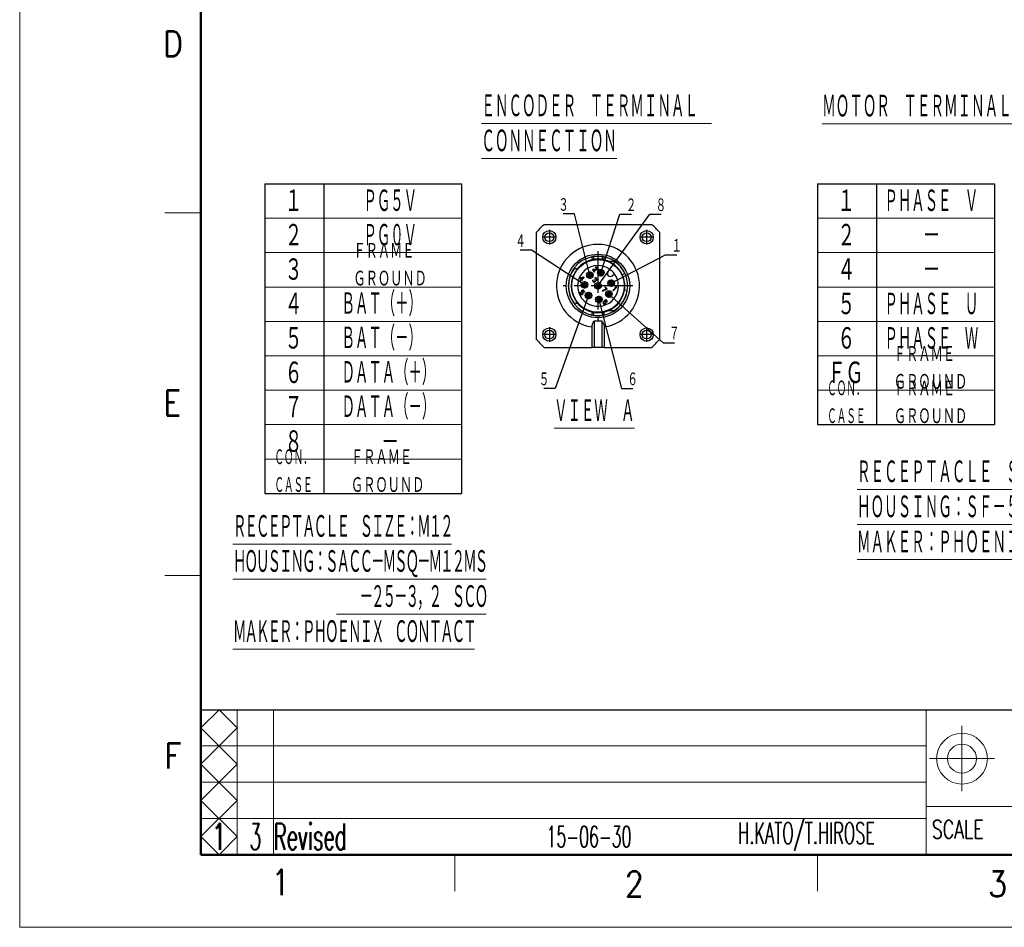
# Model space of a CAD drawing. Header units: millimetres. Extents: x 0 to 1076, y 0 to 742.
# Tile 1 of 130: x 0 to 339, y 0 to 313. Entities that reach past the tile are written whole.
import ezdxf

# ---------------------------------------------------------------- set-up
doc = ezdxf.new("R2010")
doc.units = ezdxf.units.MM
doc.header["$LTSCALE"] = 0.454724
doc.linetypes.add('CENTER', pattern=[50.8, 31.75, -6.35, 6.35, -6.35])
doc.layers.add('NoLayerName_001', color=7, linetype='Continuous')
doc.layers.add('NoLayerName_002', color=7, linetype='Continuous')
doc.styles.get("Standard").update_dxf_attribs({"font": 'txt', "bigfont": 'extfont2'})
doc.dimstyles.get("Standard").update_dxf_attribs({"dimtxt": 2.5, "dimasz": 2.5, "dimexe": 1, "dimexo": 1, "dimtad": 1, "dimdec": 3, "dimzin": 0, "dimdsep": 46, "dimtxsty": 'Standard', "dimcen": 2.5, "dimadec": 3, "dimazin": 0, "dimtfac": 0.75, "dimtdec": 3, "dimtmove": 0, "dimatfit": 3, "dimfxl": 1, "dimarcsym": 0})

# ---------------------------------------------------------------- blocks, each defined once
blk = doc.blocks.new('JZB_0008')
at = {"layer": 'NoLayerName_001', "color": 7, "linetype": 'Continuous', "lineweight": 25}
for p, q in [((2.67, 42.36), (39.69, 42.36)), ((0, 2.67), (0, 39.69)), ((42.36, 39.69), (42.36, 2.67)), ((20.32, 27.67), (20.2, 27.59)), ((20.2, 27.59), (20.3, 27.49)), ((20.3, 27.49), (20.42, 27.53)), ((20.51, 27.69), (20.32, 27.67)), ((20.42, 27.53), (20.53, 27.52)), ((20.64, 27.67), (20.51, 27.69)), ((20.53, 27.52), (20.65, 27.44)), ((20.8, 27.55), (20.64, 27.67)), ((20.65, 27.44), (20.73, 27.36)), ((20.73, 27.36), (20.81, 27.24)), ((20.88, 27.47), (20.8, 27.55)), ((20.81, 27.24), (20.82, 27.13)), ((20.98, 27.33), (20.88, 27.47)), ((21, 27.19), (20.98, 27.33)), ((20.98, 27.01), (21, 27.19)), ((26.8, 29.65), (24.86, 29.65)), ((14.1, 27.11), (12.92, 27.11)), ((15.1, 23.97), (14.95, 23.81)), ((14.95, 23.81), (15.42, 23.34)), ((16.26, 24.18), (15.1, 23.97)), ((15.24, 23.83), (16.06, 23.98)), ((15.57, 23.49), (15.24, 23.83)), ((16.06, 23.98), (15.57, 23.49)), ((15.69, 23.38), (16.38, 24.06)), ((16.38, 24.06), (16.26, 24.18)), ((19.39, 26.82), (19.26, 26.69)), ((19.26, 26.69), (19.98, 25.97)), ((20.59, 26.9), (19.39, 26.82)), ((19.55, 26.66), (20.61, 26.72)), ((20.11, 26.1), (19.55, 26.66)), ((19.98, 25.97), (20.11, 26.1)), ((20.2, 23.96), (20.08, 23.88)), ((20.08, 23.88), (20.18, 23.78)), ((20.18, 23.78), (20.3, 23.81)), ((20.38, 23.98), (20.2, 23.96)), ((20.3, 23.81), (20.41, 23.8)), ((20.51, 23.95), (20.38, 23.98)), ((20.41, 23.8), (20.53, 23.73)), ((20.68, 23.84), (20.51, 23.95)), ((20.73, 26.96), (20.59, 26.9)), ((20.61, 26.72), (20.73, 26.76)), ((20.72, 23.8), (20.68, 23.84)), ((20.83, 23.63), (20.72, 23.8)), ((20.78, 27.01), (20.73, 26.96)), ((20.73, 26.76), (20.85, 26.84)), ((20.82, 27.13), (20.78, 27.01)), ((20.85, 26.84), (20.9, 26.89)), ((20.9, 26.89), (20.98, 27.01)), ((25.38, 26.82), (24.72, 26.15)), ((26.15, 24.72), (26.82, 25.38)), ((29.55, 25.08), (30.39, 25.48)), ((15.42, 23.34), (15.06, 22.98)), ((15.06, 22.98), (15.18, 22.87)), ((15.18, 22.87), (15.54, 23.22)), ((15.54, 23.22), (15.74, 23.03)), ((15.89, 23.18), (15.69, 23.38)), ((15.74, 23.03), (15.89, 23.18)), ((19.37, 23.16), (19.33, 23.05)), ((19.33, 23.05), (19.34, 22.94)), ((19.34, 22.94), (19.37, 22.8)), ((19.42, 23.26), (19.37, 23.16)), ((19.37, 22.8), (19.42, 22.7)), ((19.52, 23.16), (19.42, 23.26)), ((19.42, 22.7), (19.58, 22.54)), ((19.48, 23), (19.49, 23.09)), ((19.49, 22.93), (19.48, 23)), ((19.49, 23.09), (19.52, 23.16)), ((19.57, 22.81), (19.49, 22.93)), ((19.69, 22.69), (19.57, 22.81)), ((19.58, 22.54), (19.68, 22.49)), ((19.68, 22.49), (19.82, 22.46)), ((19.81, 22.62), (19.69, 22.69)), ((19.88, 22.6), (19.81, 22.62)), ((19.82, 22.46), (19.93, 22.45)), ((19.97, 22.61), (19.88, 22.6)), ((19.93, 22.45), (20.04, 22.49)), ((20.04, 22.64), (19.97, 22.61)), ((20.12, 23.32), (20.02, 23.22)), ((20.02, 23.22), (20.1, 23.14)), ((20.14, 22.75), (20.04, 22.64)), ((20.04, 22.49), (20.14, 22.54)), ((20.1, 23.14), (20.19, 23)), ((20.2, 23.24), (20.12, 23.32)), ((20.2, 22.89), (20.14, 22.75)), ((20.14, 22.54), (20.24, 22.65)), ((20.19, 23), (20.2, 22.89)), ((20.37, 23.18), (20.2, 23.24)), ((20.24, 22.65), (20.32, 22.77)), ((20.31, 23.03), (20.47, 23.03)), ((20.36, 22.88), (20.31, 23.03)), ((20.32, 22.77), (20.36, 22.88)), ((20.46, 23.19), (20.37, 23.18)), ((20.61, 23.25), (20.46, 23.19)), ((20.47, 23.03), (20.58, 23.07)), ((20.53, 23.73), (20.61, 23.65)), ((20.58, 23.07), (20.7, 23.15)), ((20.61, 23.65), (20.68, 23.53)), ((20.66, 23.3), (20.61, 23.25)), ((20.69, 23.42), (20.66, 23.3)), ((20.68, 23.53), (20.69, 23.42)), ((20.7, 23.15), (20.76, 23.2)), ((20.76, 23.2), (20.84, 23.32)), ((20.86, 23.5), (20.83, 23.63)), ((20.84, 23.32), (20.86, 23.5)), ((23.64, 20.88), (23.51, 20.75)), ((23.51, 20.75), (24.11, 20.15)), ((24.36, 20.16), (23.64, 20.88)), ((27.33, 20.62), (26.33, 19.62)), ((26.45, 19.5), (27.65, 20.7)), ((27.23, 20.76), (27.03, 20.56)), ((27.03, 20.56), (27.33, 20.62)), ((27.53, 20.82), (27.23, 20.76)), ((27.65, 20.7), (27.53, 20.82)), ((15.07, 18.83), (15.03, 18.67)), ((15.03, 18.67), (15.05, 18.49)), ((15.05, 18.49), (15.13, 18.37)), ((15.14, 18.97), (15.07, 18.83)), ((15.13, 18.37), (15.25, 18.25)), ((15.26, 18.85), (15.14, 18.97)), ((15.19, 18.71), (15.26, 18.85)), ((15.2, 18.6), (15.19, 18.71)), ((15.26, 18.49), (15.2, 18.6)), ((15.25, 18.25), (15.37, 18.17)), ((15.37, 18.38), (15.26, 18.49)), ((16.03, 19.86), (15.37, 19.2)), ((15.37, 19.2), (15.5, 19.06)), ((15.48, 18.32), (15.37, 18.38)), ((15.37, 18.17), (15.55, 18.15)), ((15.59, 18.31), (15.48, 18.32)), ((15.5, 19.06), (15.66, 19.06)), ((15.55, 18.15), (15.71, 18.19)), ((15.59, 19.23), (16, 19.64)), ((15.77, 19.21), (15.59, 19.23)), ((15.71, 18.35), (15.59, 18.31)), ((15.66, 19.06), (15.77, 19)), ((15.8, 18.41), (15.71, 18.35)), ((15.71, 18.19), (15.88, 18.28)), ((15.89, 19.13), (15.77, 19.21)), ((15.77, 19), (15.88, 18.89)), ((15.85, 18.46), (15.8, 18.41)), ((15.91, 18.55), (15.85, 18.46)), ((15.88, 18.89), (15.94, 18.78)), ((15.88, 18.28), (15.98, 18.38)), ((16.01, 19.01), (15.89, 19.13)), ((15.95, 18.67), (15.91, 18.55)), ((15.94, 18.78), (15.95, 18.67)), ((15.98, 18.38), (16.07, 18.55)), ((16, 19.64), (16.58, 19.06)), ((16.09, 18.89), (16.01, 19.01)), ((16.7, 19.19), (16.03, 19.86)), ((16.07, 18.55), (16.11, 18.71)), ((16.11, 18.71), (16.09, 18.89)), ((16.58, 19.06), (16.7, 19.19)), ((24.11, 20.15), (22.64, 19.48)), ((22.64, 19.48), (22.76, 19.36)), ((22.76, 19.36), (24.23, 20.03)), ((24.23, 20.03), (24.36, 20.16)), ((26.33, 19.62), (26.45, 19.5)), ((31.22, 19.59), (30.3, 19.74)), ((12.92, 15.25), (14.1, 15.25)), ((22.94, 15.51), (22.9, 15.35)), ((22.9, 15.35), (22.92, 15.18)), ((22.92, 15.18), (23, 15.05)), ((23.03, 15.68), (22.94, 15.51)), ((23, 15.05), (23.1, 14.95)), ((23.19, 15.88), (23.03, 15.68)), ((23.06, 15.39), (23.1, 15.51)), ((23.07, 15.28), (23.06, 15.39)), ((23.11, 15.2), (23.07, 15.28)), ((23.1, 15.51), (23.15, 15.61)), ((23.1, 14.95), (23.22, 14.88)), ((23.25, 15.06), (23.11, 15.2)), ((23.15, 15.61), (23.23, 15.68)), ((23.37, 16.06), (23.19, 15.88)), ((23.22, 14.88), (23.4, 14.85)), ((23.23, 15.68), (23.33, 15.74)), ((23.33, 15.02), (23.25, 15.06)), ((23.33, 15.74), (23.42, 15.75)), ((23.44, 15.01), (23.33, 15.02)), ((23.56, 16.22), (23.37, 16.06)), ((23.4, 14.85), (23.56, 14.89)), ((23.42, 15.91), (23.47, 15.96)), ((23.64, 15.89), (23.42, 15.91)), ((23.42, 15.75), (23.53, 15.74)), ((23.56, 15.05), (23.44, 15.01)), ((23.47, 15.96), (23.64, 16.09)), ((23.53, 15.74), (23.62, 15.71)), ((23.73, 16.3), (23.56, 16.22)), ((23.65, 15.11), (23.56, 15.05)), ((23.56, 14.89), (23.73, 14.98)), ((23.62, 15.71), (23.75, 15.57)), ((23.64, 16.09), (23.74, 16.15)), ((23.76, 15.81), (23.64, 15.89)), ((23.73, 15.18), (23.65, 15.11)), ((23.89, 16.35), (23.73, 16.3)), ((23.79, 15.28), (23.73, 15.18)), ((23.73, 14.98), (23.86, 15.11)), ((23.74, 16.15), (23.85, 16.18)), ((23.75, 15.57), (23.79, 15.48)), ((23.86, 15.71), (23.76, 15.81)), ((23.79, 15.48), (23.8, 15.37)), ((23.8, 15.37), (23.79, 15.28)), ((23.85, 16.18), (23.96, 16.18)), ((23.94, 15.59), (23.86, 15.71)), ((23.86, 15.11), (23.94, 15.28)), ((24.07, 16.32), (23.89, 16.35)), ((23.96, 15.41), (23.94, 15.59)), ((23.94, 15.28), (23.96, 15.41)), ((23.96, 16.18), (24.05, 16.14)), ((24.05, 16.14), (24.17, 16.02)), ((24.2, 16.25), (24.07, 16.32)), ((24.17, 16.02), (24.2, 15.94)), ((24.21, 15.82), (24.18, 15.71)), ((24.18, 15.71), (24.27, 15.61)), ((24.28, 16.17), (24.2, 16.25)), ((24.2, 15.94), (24.21, 15.82)), ((24.27, 15.61), (24.33, 15.7)), ((24.35, 16.04), (24.28, 16.17)), ((24.33, 15.7), (24.37, 15.87)), ((24.37, 15.87), (24.35, 16.04)), ((19.06, 7.01), (19.06, 0)), ((19.91, 9.16), (19.91, 0)), ((22.45, 9.16), (22.45, 0)), ((23.3, 7.01), (23.3, 0)), ((2.67, 0), (19.06, 0)), ((19.91, 0), (19.06, 0)), ((22.45, 0), (19.91, 0)), ((23.3, 0), (22.45, 0)), ((23.3, 0), (39.69, 0))]:
    blk.add_line(p, q, dxfattribs=at)
for centre, radius in [((4.41, 37.96), 2.29), ((4.41, 37.96), 1.52), ((37.96, 37.96), 2.29), ((37.96, 37.96), 1.52), ((21.18, 21.18), 10.94), ((21.18, 21.18), 9.07), ((18.38, 24.9), 1.14), ((18.38, 24.9), 0.678), ((22.15, 25.74), 1.14), ((22.15, 25.74), 0.678), ((16.53, 21.51), 1.14), ((16.53, 21.51), 0.678), ((21.18, 21.18), 1.14), ((21.18, 21.18), 0.678), ((25.74, 22.15), 1.14), ((25.74, 22.15), 0.678), ((17.89, 17.89), 1.14), ((17.89, 17.89), 0.678), ((21.51, 16.53), 1.14), ((21.51, 16.53), 0.678), ((24.9, 18.38), 1.14), ((24.9, 18.38), 0.678), ((4.41, 4.41), 2.29), ((4.41, 4.41), 1.52), ((37.96, 4.41), 2.29), ((37.96, 4.41), 1.52)]:
    blk.add_circle(centre, radius, dxfattribs=at)
for centre, radius, start, end in [((21.18, 21.18), 28.13, 131.148, 138.852), ((21.18, 21.18), 28.13, 41.148, 48.852), ((21.18, 21.18), 9.23, 102.1695, 140.0438), ((21.18, 21.18), 7.03, 53.3129, 0), ((21.18, 21.18), 9.23, 77.8305, 102.1695), ((21.18, 21.18), 9.23, 66.5534, 77.8305), ((21.18, 21.18), 9.23, 25, 66.5534), ((21.18, 21.18), 10.17, 25, 56.4427), ((21.18, 21.18), 10.17, 144.3147, 215.6853), ((21.18, 21.18), 9.23, 140.0438, 219.9562), ((25.43, 25.43), 1.02, 135, 315), ((21.18, 21.18), 7.03, 36.6871, 53.3129), ((21.18, 21.18), 7.03, 0, 36.6871), ((21.18, 21.18), 9.23, 351, 25), ((21.18, 21.18), 10.17, 303.5573, 351), ((21.18, 21.18), 9.23, 330, 351), ((21.18, 21.18), 9.23, 219.9562, 257.8305), ((21.18, 21.18), 9.23, 293.4466, 330), ((21.18, 21.18), 9.23, 257.8305, 282.1695), ((21.18, 21.18), 9.23, 282.1695, 293.4466), ((21.18, 21.18), 12.08, 263.9629, 276.0371), ((21.18, 21.18), 28.13, 221.148, 228.852), ((21.18, 21.18), 28.13, 311.148, 318.852)]:
    blk.add_arc(centre, radius, start, end, dxfattribs=at)
at = {"layer": 'NoLayerName_001', "color": 2, "linetype": 'Continuous', "lineweight": 25}
for centre, radius, start, end in [((21.18, 21.18), 14.32, 278.5029, 261.4971), ((21.18, 21.18), 10.26, 102.1695, 257.8305), ((20.21, 25.69), 5.64, 94.2115, 102.1679), ((21.18, 12.43), 18.94, 85.7901, 94.1998), ((22.16, 25.72), 5.61, 77.8168, 85.7893), ((21.18, 21.18), 10.26, 282.1695, 77.8305), ((20.2, 16.64), 5.61, 257.8168, 265.7893), ((21.18, 29.94), 18.94, 265.7901, 274.1998), ((22.15, 16.67), 5.64, 274.2115, 282.1679)]:
    blk.add_arc(centre, radius, start, end, dxfattribs=at)
for points, knots in [([(19.02, 31.21), (19.05, 31.07), (19.1, 30.82), (19.16, 30.53), (19.21, 30.34), (19.22, 30.25), (19.23, 30.21)], [0, 0, 0, 0, 0.427992, 0.751265, 0.885999, 1.020733, 1.020733, 1.020733, 1.020733]), ([(19.63, 30.28), (19.65, 30.32), (19.68, 30.4), (19.7, 30.53), (19.73, 30.71), (19.77, 30.97), (19.78, 31.19), (19.79, 31.32)], [0, 0, 0, 0, 0.123745, 0.254974, 0.395157, 0.652193, 1.047871, 1.047871, 1.047871, 1.047871]), ([(22.57, 31.32), (22.58, 31.19), (22.6, 30.97), (22.63, 30.71), (22.66, 30.53), (22.68, 30.39), (22.72, 30.32), (22.73, 30.28)], [0, 0, 0, 0, 0.394644, 0.651537, 0.792693, 0.946253, 1.047483, 1.047483, 1.047483, 1.047483]), ([(23.13, 30.21), (23.14, 30.25), (23.16, 30.34), (23.2, 30.53), (23.26, 30.82), (23.31, 31.07), (23.34, 31.21)], [0, 0, 0, 0, 0.134734, 0.269468, 0.592741, 1.020733, 1.020733, 1.020733, 1.020733]), ([(19.23, 12.15), (19.22, 12.11), (19.21, 12.02), (19.16, 11.83), (19.1, 11.54), (19.05, 11.3), (19.02, 11.16)], [0, 0, 0, 0, 0.134734, 0.269468, 0.592741, 1.020733, 1.020733, 1.020733, 1.020733]), ([(19.79, 11.04), (19.78, 11.18), (19.76, 11.39), (19.73, 11.65), (19.7, 11.84), (19.68, 11.97), (19.64, 12.05), (19.63, 12.08)], [0, 0, 0, 0, 0.394644, 0.651537, 0.792693, 0.95682, 1.047471, 1.047471, 1.047471, 1.047471]), ([(22.73, 12.08), (22.71, 12.04), (22.68, 11.96), (22.65, 11.78), (22.61, 11.55), (22.59, 11.29), (22.57, 11.12), (22.57, 11.04)], [0, 0, 0, 0, 0.123745, 0.254974, 0.538362, 0.822976, 1.047853, 1.047853, 1.047853, 1.047853]), ([(23.34, 11.16), (23.31, 11.3), (23.26, 11.54), (23.2, 11.83), (23.16, 12.02), (23.14, 12.11), (23.13, 12.15)], [0, 0, 0, 0, 0.427992, 0.751265, 0.885999, 1.020733, 1.020733, 1.020733, 1.020733])]:
    blk.add_open_spline(points, degree=3, knots=knots, dxfattribs=at)
at = {"layer": 'NoLayerName_001', "color": 7, "linetype": 'Continuous', "lineweight": 25}
for points, knots in [([(24.86, 12.71), (24.96, 12.71), (25.17, 12.71), (25.49, 12.71), (25.81, 12.71), (26.14, 12.71), (26.47, 12.71), (26.69, 12.71), (26.8, 12.71)], [0, 0, 0, 0, 0.316423, 0.6354, 0.956788, 1.281711, 1.611295, 1.945392, 1.945392, 1.945392, 1.945392]), ([(19.91, 9.16), (19.85, 9.1), (19.73, 8.96), (19.57, 8.74), (19.42, 8.5), (19.3, 8.24), (19.19, 7.95), (19.12, 7.66), (19.07, 7.34), (19.07, 7.13), (19.06, 7.01)], [0, 0, 0, 0, 0.274527, 0.541432, 0.812024, 1.119429, 1.401728, 1.735031, 2.022726, 2.370325, 2.370325, 2.370325, 2.370325]), ([(22.45, 9.16), (22.51, 9.1), (22.64, 8.96), (22.8, 8.74), (22.94, 8.5), (23.07, 8.22), (23.17, 7.94), (23.25, 7.63), (23.29, 7.32), (23.29, 7.11), (23.3, 7.01)], [0, 0, 0, 0, 0.274527, 0.541432, 0.834145, 1.119431, 1.445663, 1.735033, 2.075632, 2.370326, 2.370326, 2.370326, 2.370326])]:
    blk.add_open_spline(points, degree=3, knots=knots, dxfattribs=at)
at = {"layer": 'NoLayerName_002', "color": 2, "linetype": 'CENTER', "lineweight": 25}
for p, q in [((6.92, 37.96), (1.89, 37.96)), ((4.41, 40.47), (4.41, 35.44)), ((40.47, 37.96), (35.44, 37.96)), ((37.96, 40.47), (37.96, 35.44)), ((21.18, 33.21), (21.18, 9.15)), ((19.63, 24.9), (17.12, 24.9)), ((18.38, 26.16), (18.38, 23.64)), ((23.41, 25.74), (20.89, 25.74)), ((22.15, 27), (22.15, 24.48)), ((33.21, 21.18), (9.15, 21.18)), ((17.79, 21.51), (15.27, 21.51)), ((16.53, 22.76), (16.53, 20.25)), ((27, 22.15), (24.48, 22.15)), ((25.74, 23.41), (25.74, 20.89)), ((19.14, 17.89), (16.63, 17.89)), ((17.89, 19.14), (17.89, 16.63)), ((21.51, 17.79), (21.51, 15.27)), ((26.16, 18.38), (23.64, 18.38)), ((24.9, 19.63), (24.9, 17.12)), ((22.76, 16.53), (20.25, 16.53)), ((4.41, 6.92), (4.41, 1.89)), ((37.96, 6.92), (37.96, 1.89)), ((6.92, 4.41), (1.89, 4.41)), ((40.47, 4.41), (35.44, 4.41))]:
    blk.add_line(p, q, dxfattribs=at)
blk = doc.blocks.new('JZB_0005')
at = {"layer": 'NoLayerName_001', "color": 3, "lineweight": 13}
for s, insert, char_height, attachment_point in [('\\A1;\\W0.7500;1', (0.91, 1.82), 3.64, 5), ('\\A1;\\W0.5000;3', (5.91, 1.82), 3.64, 5), ('\\A1;\\W0.5526;Revised', (8.41, 1.82), 3.64, 4), ('\\A1;\\W0.5455;15-06-30', (51.91, 1.82), 2.91, 5), ('\\A1;\\W0.5625;H.KATO/T.HIROSE', (81.91, 1.82), 2.91, 5)]:
    blk.add_mtext(s, dxfattribs=dict(at, insert=insert, char_height=char_height, attachment_point=attachment_point))

msp = doc.modelspace()

# ---------------------------------------------------------------- linework, layer by layer
at = {"layer": 'NoLayerName_001', "color": 7, "linetype": 'Continuous', "lineweight": 13}
for p, q in [((0, 0), (0, 742.5)), ((1050, 0), (0, 0))]:
    msp.add_line(p, q, dxfattribs=at)
at = {"layer": 'NoLayerName_001', "color": 7, "linetype": 'Continuous', "lineweight": 50}
for p, q in [((62.5, 25), (62.5, 717.5)), ((1025, 25), (62.5, 25))]:
    msp.add_line(p, q, dxfattribs=at)
at = {"layer": 'NoLayerName_001', "color": 7, "linetype": 'Continuous', "lineweight": 25}
for p, q in [((84.529949, 256.295051), (84.529949, 149.545054)), ((84.529949, 256.295051), (152.307725, 256.295051)), ((104.863282, 256.295051), (104.863282, 149.545054)), ((152.307725, 256.295051), (152.307725, 149.545054)), ((275.072517, 256.295051), (336.072515, 256.295051)), ((275.072517, 256.295051), (275.072517, 173.267275)), ((295.405849, 256.295051), (295.405849, 173.267275)), ((336.072515, 256.295051), (336.072515, 173.267275)), ((275.072517, 173.267275), (336.072515, 173.267275)), ((84.529949, 149.545054), (152.307725, 149.545054)), ((62.5, 75), (1025, 75))]:
    msp.add_line(p, q, dxfattribs=at)
at = {"layer": 'NoLayerName_001', "color": 2, "linetype": 'Continuous', "lineweight": 13}
for p, q in [((50, 246.25), (62.5, 246.25)), ((84.529949, 244.43394), (152.307725, 244.43394)), ((275.072517, 244.43394), (336.072515, 244.43394)), ((84.529949, 232.572829), (152.307725, 232.572829)), ((275.072517, 232.572829), (336.072515, 232.572829)), ((84.529949, 220.711719), (152.307725, 220.711719)), ((275.072517, 220.711719), (336.072515, 220.711719)), ((84.529949, 208.850608), (152.307725, 208.850608)), ((275.072517, 208.850608), (336.072515, 208.850608)), ((84.529949, 196.989497), (152.307725, 196.989497)), ((275.072517, 196.989497), (336.072515, 196.989497)), ((84.529949, 185.128386), (152.307725, 185.128386)), ((275.072517, 185.128386), (336.072515, 185.128386)), ((84.529949, 173.267275), (152.307725, 173.267275)), ((84.529949, 161.406165), (152.307725, 161.406165)), ((62.5, 121.25), (50, 121.25)), ((62.5, 68.75), (68.75, 75)), ((68.75, 75), (75, 68.75)), ((75, 25), (75, 75)), ((87.5, 75), (87.5, 25)), ((312.5, 75), (312.5, 25)), ((75, 56.25), (62.5, 68.75)), ((62.5, 56.25), (75, 68.75)), ((324.825064, 69.402766), (324.825064, 46.902766)), ((312.5, 62.5), (62.5, 62.5)), ((313.587574, 58.144259), (336.087574, 58.14426)), ((62.5, 56.25), (75, 43.75)), ((62.5, 43.75), (75, 56.25)), ((62.5, 50), (312.5, 50)), ((75, 31.25), (62.5, 43.75)), ((62.5, 31.25), (75, 43.75)), ((368.749999, 41.666752), (312.500001, 41.66675)), ((312.5, 37.5), (62.5, 37.5)), ((62.5, 31.25), (68.75, 25)), ((68.75, 25), (75, 31.25)), ((150, 25), (150, 12.5)), ((275, 25), (275, 12.5))]:
    msp.add_line(p, q, dxfattribs=at)
for radius in [8.75, 5]:
    msp.add_circle((324.825064, 58.144258), radius, dxfattribs=at)

# ---------------------------------------------------------------- block references
at = {"layer": 'NoLayerName_001'}
msp.add_blockref('JZB_0008', (178.171524, 199.91571), dxfattribs=at)
at = {"layer": 'NoLayerName_001', "xscale": 2.5, "yscale": 2.5, "zscale": 2.5}
msp.add_blockref('JZB_0005', (66.475, 26.700001), dxfattribs=at)

# ---------------------------------------------------------------- texts
at = {"layer": 'NoLayerName_001', "color": 2, "lineweight": 13, "attachment_point": 7}
for s, insert, char_height in [('\\A1;\\W0.8600;D', (49.444092, 300.175665), 8.75), ('\\A1;\\W0.8600;E', (49.545525, 176.387468), 8.75), ('\\A1;\\W0.8600;F', (49.947505, 54.703088), 8.75), ('\\A1;\\W0.7000;SCALE', (314.472716, 30.629093), 6.25), ('\\A1;\\W0.8600;1', (86.746768, 11.12684), 8.75), ('\\A1;\\W0.8600;2', (208.631185, 10.56516), 8.75), ('\\A1;\\W0.8600;3', (333.88568, 10.56516), 8.75)]:
    msp.add_mtext(s, dxfattribs=dict(at, insert=insert, char_height=char_height))
at = {"layer": 'NoLayerName_001', "color": 3, "lineweight": 13, "char_height": 8.48536301, "attachment_point": 7, "line_spacing_factor": 0.854167}
for s, insert in [('\\A1;\\W0.5000;\\LＥＮＣＯＤＥＲ\u3000ＴＥＲＭＩＮＡＬ\u3000\\l\\P\\LＣＯＮＮＥＣＴＩＯＮ\\l', (159.166934, 266.699168)), ('\\A1;\\W0.5000;\\LＲＥＣＥＰＴＡＣＬＥ\u3000ＳＩＺＥ：Ｍ２３\\l\\P\\LＨＯＵＳＩＮＧ：ＳＦ－５ＥＰ１Ｎ８ＡＡＤ００Ｓ\\l\\P\\LＭＡＫＥＲ：ＰＨＯＥＮＩＸ\u3000ＣＯＮＴＡＣＴ\\l', (288.651845, 128.468034)), ('\\A1;\\W0.5000;\\T0.8333;\\LＲＥＣＥＰＴＡＣＬＥ\u3000ＳＩＺＥ：Ｍ１２\\l\\P\\LＨＯＵＳＩＮＧ：ＳＡＣＣ－ＭＳＱ－Ｍ１２ＭＳ\\l\\P\u3000\u3000\u3000\u3000\u3000\u3000\u3000\u3000\u3000\\L\u3000\u3000－２５－３，２\u3000ＳＣＯ\\l\\P\\LＭＡＫＥＲ：ＰＨＯＥＮＩＸ\u3000ＣＯＮＴＡＣＴ\\l', (73.525196, 97.562956))]:
    msp.add_mtext(s, dxfattribs=dict(at, insert=insert))
at = {"layer": 'NoLayerName_001', "color": 3, "lineweight": 13, "attachment_point": 7}
for s, insert, char_height in [('\\A1;\\W0.5000;\\LＭＯＴＯＲ\u3000ＴＥＲＭＩＮＡＬ\u3000ＣＯＮＮＥＣＴＩＯＮ\\l', (276.650169, 278.680814), 8.48536301), ('\\A1;\\W0.5000;ＰＧ５Ｖ', (118.520921, 246.128385), 8.38715172), ('\\A1;\\W0.5000;ＰＨＡＳＥ\u3000Ｖ', (298.126164, 246.128385), 8.38715172), ('\\A1;\\W0.6667;１', (91.341754, 246.128385), 8.38715172), ('\\A1;\\W0.6667;１', (281.884322, 246.128385), 8.38715172), ('\\A1;\\W0.6667;２', (91.341754, 234.267274), 8.38715172), ('\\A1;\\W0.5000;ＰＧ０Ｖ', (118.520921, 234.267274), 8.38715172), ('\\A1;\\W0.6667;２', (281.884322, 234.267274), 8.38715172), ('\\A1;\\W0.6667;\u3000\u3000－', (298.964878, 234.267274), 8.38715172), ('\\A1;\\W0.6667;ＦＲＡＭＥ\\PＧＲＯＵＮＤ', (115.042004, 220.711719), 5.75119019), ('\\A1;\\W0.6667;３', (91.341754, 222.406163), 8.38715172), ('\\A1;\\W0.6667;４', (281.884322, 222.406163), 8.38715172), ('\\A1;\\W0.6667;\u3000\u3000－', (298.964878, 222.406163), 8.38715172), ('\\A1;\\W0.6667;４', (91.341754, 210.545052), 8.38715172), ('\\A1;\\W0.5000;ＢＡＴ（＋）', (110.972484, 210.545052), 8.38715172), ('\\A1;\\W0.6667;５', (281.884322, 210.545052), 8.38715172), ('\\A1;\\W0.5000;ＰＨＡＳＥ\u3000Ｕ', (298.126164, 210.545052), 8.38715172), ('\\A1;\\W0.6667;５', (91.341754, 198.683941), 8.38715172), ('\\A1;\\W0.5000;ＢＡＴ（－）', (110.972484, 198.683941), 8.38715172), ('\\A1;\\W0.6667;６', (281.884322, 198.683941), 8.38715172), ('\\A1;\\W0.5000;ＰＨＡＳＥ\u3000Ｗ', (298.126164, 198.683941), 8.38715172), ('\\A1;\\W0.6667;ＦＲＡＭＥ\\PＧＲＯＵＮＤ', (301.344134, 185.128386), 5.75119019), ('\\A1;\\W0.6667;６', (91.341754, 186.822831), 8.38715172), ('\\A1;\\W0.5000;ＤＡＴＡ（＋）', (110.972484, 186.822831), 8.38715172), ('\\A1;\\W0.6667;ＦＧ', (278.529461, 186.822831), 8.38715172), ('\\A1;\\W0.5000;ＣＯＮ．\\PＣＡＳＥ', (278.337755, 173.267275), 5.75119019), ('\\A1;\\W0.6667;ＦＲＡＭＥ\\PＧＲＯＵＮＤ', (301.344134, 173.267275), 5.75119019), ('\\A1;\\W0.6667;７', (91.341754, 174.96172), 8.38715172), ('\\A1;\\W0.5000;ＤＡＴＡ（－）', (110.972484, 174.96172), 8.38715172), ('\\A1;\\W0.5000;\\LＶＩＥＷ\u3000Ａ\\l', (184.255208, 173.775913), 8.38715172), ('\\A1;\\W0.6667;８', (91.341754, 163.100609), 8.38715172), ('\\A1;\\W0.6667;－', (124.63845, 163.100609), 8.38715172), ('\\A1;\\W0.5000;ＣＯＮ．\\PＣＡＳＥ', (87.795187, 149.545054), 5.75119019), ('\\A1;\\W0.6667;ＦＲＡＭＥ\\PＧＲＯＵＮＤ', (114.190454, 149.545054), 5.75119019)]:
    msp.add_mtext(s, dxfattribs=dict(at, insert=insert, char_height=char_height))
at = {"layer": 'NoLayerName_001', "color": 3, "linetype": 'Continuous', "lineweight": 13, "char_height": 4.94979494, "line_spacing_factor": 0.771429}
for s, insert, attachment_point in [('\\A1;\\W0.6667;３', (189.273017, 246.521682), 9), ('\\A1;\\W0.6667;２', (208.965404, 246.429447), 7), ('\\A1;\\W0.6667;８', (219.223386, 246.429447), 7), ('\\A1;\\W0.6667;４', (174.441507, 233.984927), 9), ('\\A1;\\W0.6667;１', (224.66153, 232.387469), 7), ('\\A1;\\W0.6667;７', (223.818165, 202.155668), 7), ('\\A1;\\W0.6667;５', (182.574794, 186.411969), 9), ('\\A1;\\W0.6667;６', (209.466777, 186.411969), 7)]:
    msp.add_mtext(s, dxfattribs=dict(at, insert=insert, attachment_point=attachment_point))

# ---------------------------------------------------------------- leaders
at = {"layer": 'NoLayerName_001', "color": 3, "linetype": 'Continuous', "lineweight": 13, "annotation_type": 0, "has_hookline": 1, "text_width": 1.88573}
for points, hookline_direction in [([(196.547791, 224.817681), (191.312244, 245.896682), (189.898017, 245.896682)], 1), ([(199.352081, 221.096262), (217.184159, 245.804447), (218.598386, 245.804447)], 0), ([(200.320892, 225.654158), (206.926176, 245.804447), (208.340404, 245.804447)], 0), ([(194.70371, 221.421308), (176.480734, 233.359927), (175.066507, 233.359927)], 1), ([(203.909977, 222.065072), (222.622303, 231.762469), (224.03653, 231.762469)], 0), ([(196.05716, 217.801341), (184.614021, 185.786969), (183.199794, 185.786969)], 1), ([(203.073501, 218.291971), (221.778938, 201.530668), (223.193165, 201.530668)], 0), ([(199.677127, 216.447891), (207.42755, 185.786969), (208.841777, 185.786969)], 0)]:
    msp.add_leader(points, dimstyle='Standard', override={"dimtxt": 4.949795, "dimasz": 1.414227, "dimldrblk": 'DOT'}, dxfattribs=dict(at, hookline_direction=hookline_direction))

doc.saveas('drawing.dxf')
